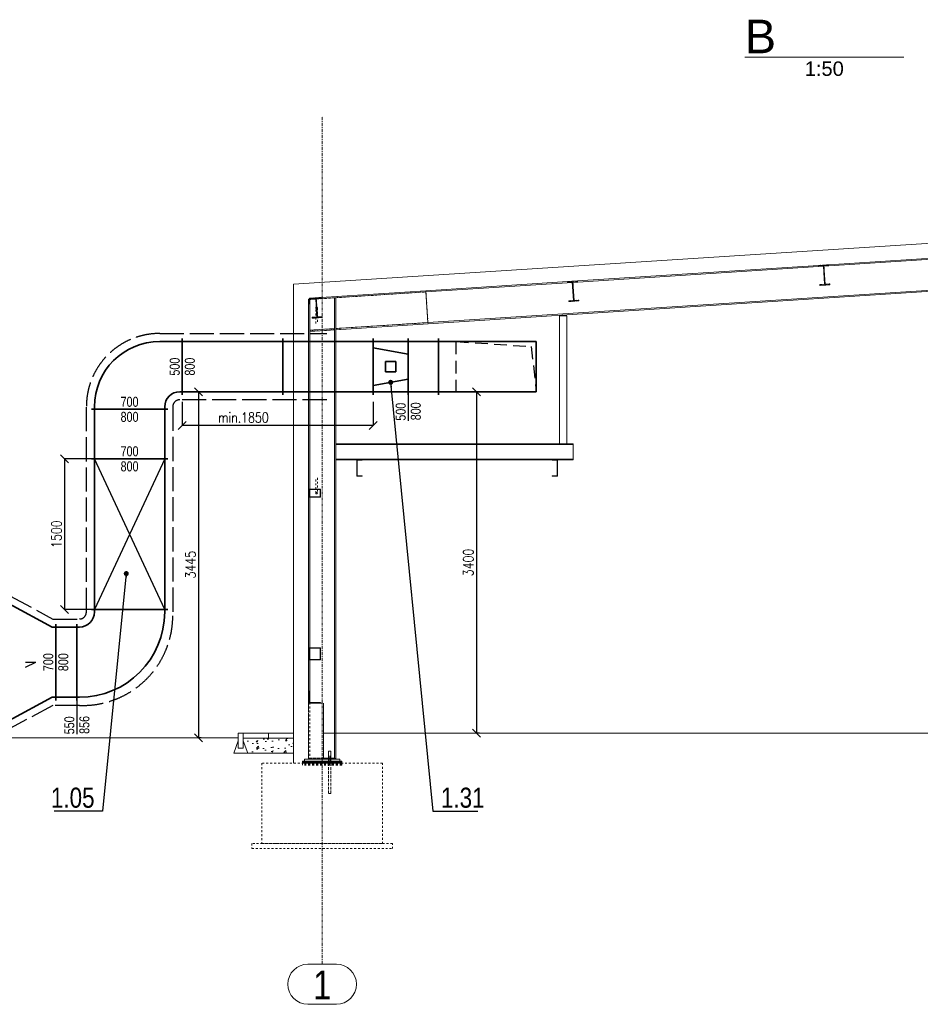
# Model space of a CAD drawing. Header units: millimetres. Extents: x 161070 to 520640, y 9197 to 248394.
# Tile 38 of 137: x 259980 to 268949, y 52924 to 62729. Entities that reach past the tile are written whole.
import ezdxf
from ezdxf.enums import TextEntityAlignment as Align

# ---------------------------------------------------------------- set-up
doc = ezdxf.new("R2010")
doc.units = ezdxf.units.MM
doc.header["$LTSCALE"] = 10
for name, pattern in [('ACAD_ISO02W100', [15, 12, -3]), ('DASHED', [19.05, 12.7, -6.35]), ('DXK_LINE_DOT2', [3.9198, 1.9599, -1.9599]), ('DXK_LINE_DOT3', [5.9187, 2.979, -0.9799, 0.9799, -0.9799])]:
    doc.linetypes.add(name, pattern=pattern)
doc.layers.get('Defpoints').update_dxf_attribs({"color": 252})
doc.layers.add('VZT Privod', color=6, linetype='Continuous', lineweight=35)
doc.layers.add('VZT-koty', color=4, linetype='Continuous', lineweight=25)
for name, color, linetype in [('VZT Privod-pozice_odkaz', 7, 'Continuous'), ('VZT Privod-pozice_text', 7, 'Continuous'), ('VZT Tepelná izolace', 3, 'ACAD_ISO02W100'), ('Vzt_koty', 4, 'Continuous')]:
    doc.layers.add(name, color=color, linetype=linetype)
doc.styles.add('Arial', font='arial.ttf')
doc.styles.add('Arial Narrow', font='ARIALN.TTF', dxfattribs={"height": 0.2})
doc.styles.add('Romans', font='romans.shx', dxfattribs={"width": 0.8})
doc.styles.get("Standard").update_dxf_attribs({"font": 'ic-simplex.shx', "width": 0.8})
doc.dimstyles.new('CADKON', dxfattribs={"dimscale": 50, "dimtxt": 2.5, "dimasz": 2.5, "dimexe": 1.8, "dimexo": 5, "dimgap": 0.6, "dimtad": 1, "dimrnd": 1, "dimtxsty": 'Standard', "dimblk1": 'ARCHTICK', "dimblk2": 'ARCHTICK', "dimsah": 1, "dimcen": 2.5, "dimadec": 1, "dimazin": 2, "dimtfac": 1, "dimtdec": 4, "dimtix": 1, "dimtmove": 1, "dimatfit": 3, "dimldrblk": 'OPEN30', "dimfxl": 5, "dimtolj": 1, "dimarcsym": 0})
doc.dimstyles.new('Standa 50', dxfattribs={"dimtxt": 100, "dimasz": 80, "dimexe": 0, "dimexo": 30, "dimgap": 30, "dimtad": 1, "dimdec": 0, "dimrnd": 1, "dimdsep": 46, "dimtxsty": 'Romans', "dimblk": 'OBLIQUE', "dimcen": 0, "dimclrd": 256, "dimclre": 256, "dimclrt": 256, "dimadec": 0, "dimazin": 0, "dimtfac": 1, "dimtdec": 0, "dimtofl": 0, "dimtmove": 0, "dimatfit": 3, "dimldrblk": 'OBLIQUE', "dimfxl": 1, "dimtvp": 1.1, "dimtolj": 1, "dimlwd": -1, "dimlwe": -1, "dimarcsym": 0})

# ---------------------------------------------------------------- blocks, each defined once
blk = doc.blocks.new('*U2229')
at = {"color": 0, "linetype": 'ByBlock', "lineweight": -2}
for p, q in [((0, 975), (0, 175)), ((500, 975), (0, 975)), ((500, 175), (500, 975)), ((0, 175), (0, 0)), ((500, 0), (500, 175)), ((0, 0), (-30, 0)), ((0, 0), (500, 0)), ((500, 0), (530, 0))]:
    blk.add_line(p, q, dxfattribs=at)
at = {"color": 2, "linetype": 'DASHED', "lineweight": 25}
blk.add_line((0, 175), (500, 175), dxfattribs=at)
blk.add_lwpolyline([(0, 175), (50, 925), (500, 975)], dxfattribs=at)
blk = doc.blocks.new('_OBLIQUE')
at = {"color": 0, "linetype": 'ByBlock'}
blk.add_line((-0.5, -0.5), (0.5, 0.5), dxfattribs=at)
blk = doc.blocks.new('*D2279')
at = {"layer": 'Defpoints', "color": 0}
for p in [(264527.8, 59023.7), (264527.8, 55623.7), (264527.8, 55623.7)]:
    blk.add_point(p, dxfattribs=at)
at = {"layer": 'Vzt_koty'}
for p, q in [((264557.8, 59023.7), (264527.8, 59023.7)), ((264527.8, 59023.7), (264527.8, 55623.7)), ((264557.8, 55623.7), (264527.8, 55623.7))]:
    blk.add_line(p, q, dxfattribs=at)
at = {"layer": 'Vzt_koty', "xscale": 80, "yscale": 80, "zscale": 80}
for p, rotation in [((264527.8, 59023.7), 90), ((264527.8, 55623.7), 270)]:
    blk.add_blockref('_OBLIQUE', p, dxfattribs=dict(at, rotation=rotation))
at = {"layer": 'Vzt_koty', "insert": (264447.8, 57323.7), "char_height": 100, "attachment_point": 5, "rotation": 90, "style": 'Romans'}
blk.add_mtext('\\A1;3400', dxfattribs=at)
blk = doc.blocks.new('*D3134')
at = {"layer": 'Defpoints', "color": 0}
for p in [(261758.3, 59023.7), (261758.3, 55578.7), (261761.7, 55578.7)]:
    blk.add_point(p, dxfattribs=at)
at = {"layer": 'VZT-koty'}
for p, q in [((261788.3, 59023.7), (261761.7, 59023.7)), ((261761.7, 59023.7), (261761.7, 55578.7)), ((261788.3, 55578.7), (261761.7, 55578.7))]:
    blk.add_line(p, q, dxfattribs=at)
at = {"layer": 'VZT-koty', "xscale": 80, "yscale": 80, "zscale": 80}
for p, rotation in [((261761.7, 59023.7), 90), ((261761.7, 55578.7), 270)]:
    blk.add_blockref('_OBLIQUE', p, dxfattribs=dict(at, rotation=rotation))
at = {"layer": 'VZT-koty', "insert": (261681.7, 57301.2), "char_height": 100, "attachment_point": 5, "rotation": 90, "style": 'Romans'}
blk.add_mtext('\\A1;3445', dxfattribs=at)
blk = doc.blocks.new('*U2219', base_point=(0, 500))
at = {"color": 0, "linetype": 'ByBlock', "lineweight": -2}
for p, q in [((0, 500), (0, 530)), ((1000, 500), (0, 500)), ((0, 500), (0, 0)), ((1000, 500), (1000, 530)), ((1000, 0), (1000, 500)), ((0, 0), (1000, 0)), ((0, 0), (0, -30)), ((1000, 0), (1000, -30))]:
    blk.add_line(p, q, dxfattribs=at)
blk = doc.blocks.new('*U915', base_point=(850, 850))
at = {"color": 0, "linetype": 'ByBlock', "lineweight": -2}
for p, q in [((-25, 850), (-25, 880)), ((0, 850), (-25, 850)), ((-25, 150), (-25, 850)), ((0, 150), (-25, 150)), ((-25, 150), (-25, 120)), ((150, 0), (150, -25)), ((850, 0), (850, -25)), ((120, -25), (880, -25)), ((150, -25), (850, -25))]:
    blk.add_line(p, q, dxfattribs=at)
for radius in [850, 150]:
    blk.add_arc((0, 0), radius, 0, 90, dxfattribs=at)
blk = doc.blocks.new('*U2205', base_point=(0, 700))
at = {"color": 0, "linetype": 'ByBlock'}
for p, q in [((0, 700), (0, 730)), ((493, 700), (0, 700)), ((0, 700), (0, 0)), ((493, 700), (493, 730)), ((493, 0), (493, 700)), ((0, 0), (0, -30)), ((0, 0), (493, 0)), ((493, 0), (493, -30))]:
    blk.add_line(p, q, dxfattribs=at)
blk = doc.blocks.new('*U2199')
at = {"color": 0, "linetype": 'ByBlock', "lineweight": -2}
for p, q in [((0, 700), (0, 730)), ((210, 700), (0, 700)), ((0, 700), (0, 0)), ((210, 700), (210, 730)), ((210, 0), (210, 700)), ((0, 0), (0, -30)), ((0, 0), (210, 0)), ((210, 0), (210, -30))]:
    blk.add_line(p, q, dxfattribs=at)
blk = doc.blocks.new('*U2254', base_point=(500, 350))
at = {"color": 0, "linetype": 'ByBlock', "lineweight": -2}
for p, q in [((0, 581), (0, 611)), ((35, 581), (0, 581)), ((0, 581), (0, 581)), ((0, 581), (0, -581)), ((35, 581), (465, 350)), ((465, 350), (500, 350)), ((500, 350), (500, 380)), ((500, 350), (500, -350)), ((500, 350), (500, 350)), ((465, -350), (35, -581)), ((465, -350), (500, -350)), ((500, -350), (500, -380)), ((500, -350), (500, -350)), ((35, -581), (0, -581)), ((0, -581), (0, -581)), ((0, -581), (0, -611))]:
    blk.add_line(p, q, dxfattribs=at)
at = {"color": 2, "linetype": 'ByBlock', "lineweight": 25}
for p in [(200, 0), (200, -50)]:
    blk.add_line(p, (300, 0), dxfattribs=at)
blk = doc.blocks.new('*U2202', base_point=(-25, 150))
at = {"color": 0, "linetype": 'ByBlock', "lineweight": -2}
for p, q in [((-25, 850), (-25, 880)), ((-25, 850), (-25, 850)), ((-25, 150), (-25, 850)), ((0, 850), (-25, 850)), ((650, -25), (650, 200)), ((0, 150), (-25, 150)), ((-25, 150), (-25, 120)), ((-25, 150), (-25, 150)), ((150, 0), (150, -25)), ((150, -25), (120, -25)), ((150, -25), (150, -25)), ((150, -25), (650, -25)), ((650, -25), (680, -25)), ((650, -25), (650, -25))]:
    blk.add_line(p, q, dxfattribs=at)
for centre, radius in [((0, 200), 650), ((0, 0), 150)]:
    blk.add_arc(centre, radius, 0, 90, dxfattribs=at)
blk = doc.blocks.new('*D3258')
at = {"layer": 'Defpoints', "color": 0}
for p in [(261599.3, 59023.7), (263499.3, 59023.7), (261599.3, 58687.2)]:
    blk.add_point(p, dxfattribs=at)
at = {"layer": 'VZT-koty'}
for p, q in [((261599.3, 58923.7), (261599.3, 58687.2)), ((263499.3, 58923.7), (263499.3, 58687.2)), ((263499.3, 58687.2), (261599.3, 58687.2))]:
    blk.add_line(p, q, dxfattribs=at)
at = {"layer": 'VZT-koty', "xscale": 80, "yscale": 80, "zscale": 80, "rotation": 180}
blk.add_blockref('_OBLIQUE', (261599.3, 58687.2), dxfattribs=at)
at = {"layer": 'VZT-koty', "xscale": 80, "yscale": 80, "zscale": 80}
blk.add_blockref('_OBLIQUE', (263499.3, 58687.2), dxfattribs=at)
at = {"layer": 'VZT-koty', "insert": (262208.1, 58767.2), "char_height": 100, "attachment_point": 5, "style": 'Romans'}
blk.add_mtext('\\A1;\\A1;min.1850', dxfattribs=at)
blk = doc.blocks.new('*U3259', base_point=(0, 500))
at = {"color": 0, "linetype": 'ByBlock', "lineweight": -2}
for p, q in [((0, 500), (0, 530)), ((900, 500), (0, 500)), ((0, 500), (0, 0)), ((900, 500), (900, 530)), ((900, 0), (900, 500)), ((0, 0), (900, 0)), ((0, 0), (0, -30)), ((900, 0), (900, -30))]:
    blk.add_line(p, q, dxfattribs=at)
blk = doc.blocks.new('*U3260', base_point=(300, 500))
at = {"color": 0, "linetype": 'ByBlock', "lineweight": -2}
for p, q in [((0, 500), (0, 530)), ((300, 500), (0, 500)), ((0, 500), (0, 0)), ((300, 500), (300, 530)), ((300, 0), (300, 500)), ((0, 0), (300, 0)), ((0, 0), (0, -30)), ((300, 0), (300, -30))]:
    blk.add_line(p, q, dxfattribs=at)
blk = doc.blocks.new('*U2201', base_point=(1500, 350))
at = {"color": 0, "linetype": 'ByBlock', "lineweight": -2}
for points in [[(0, 700), (0, 730)], [(0, 700), (1500, 700)], [(0, 700), (0, 0)], [(1500, 700), (1500, 730)], [(1500, 700), (1500, 0)], [(0, 0), (0, -30)], [(0, 0), (1500, 0)], [(1500, 0), (1500, -30)]]:
    blk.add_lwpolyline(points, dxfattribs=at)
at = {"color": 2, "linetype": 'ByBlock', "lineweight": 25}
for points in [[(0, 700), (1500, 0)], [(1500, 700), (0, 0)]]:
    blk.add_lwpolyline(points, dxfattribs=at)
blk = doc.blocks.new('_ArchTick')
at = {"color": 0, "const_width": 0.15}
blk.add_lwpolyline([(-0.5, -0.5), (0.5, 0.5)], dxfattribs=at)
blk = doc.blocks.new('*D3563')
at = {"layer": 'Defpoints', "color": 0}
for p in [(260724.3, 58355.7), (260426.4, 56855.7), (260724.3, 56855.7)]:
    blk.add_point(p, dxfattribs=at)
at = {"layer": 'VZT-koty'}
for p, q in [((260694.3, 58355.7), (260426.4, 58355.7)), ((260426.4, 58355.7), (260426.4, 56855.7)), ((260694.3, 56855.7), (260426.4, 56855.7))]:
    blk.add_line(p, q, dxfattribs=at)
at = {"layer": 'VZT-koty', "xscale": 80, "yscale": 80, "zscale": 80}
for p, rotation in [((260426.4, 58355.7), 90), ((260426.4, 56855.7), 270)]:
    blk.add_blockref('_OBLIQUE', p, dxfattribs=dict(at, rotation=rotation))
at = {"layer": 'VZT-koty', "insert": (260346.4, 57605.7), "char_height": 100, "attachment_point": 5, "rotation": 90, "style": 'Romans'}
blk.add_mtext('\\A1;1500', dxfattribs=at)
blk = doc.blocks.new('*U3109', base_point=(0, 175))
at = {"color": 0, "linetype": 'ByBlock', "lineweight": -2}
for p, q in [((-250, 350), (-250, 0)), ((250, 350), (-250, 350)), ((-125, 350), (-187.5, 0)), ((125, 350), (187.5, 0)), ((250, 0), (250, 350)), ((50, 225), (-50, 225)), ((-50, 225), (-50, 125)), ((50, 125), (50, 225)), ((-50, 125), (50, 125)), ((-250, 0), (250, 0))]:
    blk.add_line(p, q, dxfattribs=at)

msp = doc.modelspace()

# ---------------------------------------------------------------- hatches: boundary and pattern name
at = {"lineweight": 15, "transparency": 33554687}
h = msp.add_hatch(dxfattribs=at)
h.set_pattern_fill('AR-CONC', color=252)
h.set_pattern_definition([(50, (339444.59, 67624.9), (182.18467, -15.93909), [19.05, -209.55]), (355, (339444.6, 67624.9), (-35.2434, 191.05685), [15.24, -167.6406]), (100.45144, (339459.77, 67623.57), (146.94125, 175.11775), [16.19, -178.09024]), (46.1842, (339444.6, 67675.7), (271.07904, -42.0423), [28.575, -314.325]), (96.63556, (339467.18, 67672.2), (237.4041, 247.4261), [24.285, -267.1356]), (351.18415, (339444.6, 67675.7), (237.4041, 247.4261), [22.86, -251.4597]), (21, (339469.99, 67663), (151.6144, -102.2652), [19.05, -209.55]), (326, (339470, 67663), (61.80203, 184.18797), [15.24, -167.64]), (71.45144, (339482.63, 67654.47), (213.4164, 81.92277), [16.19, -178.08994]), (37.5, (339444.59, 67624.894), (3.088603, 84.55504), [0, -165.608, 0, -170.18, 0, -168.275]), (7.5, (339444.59, 67624.89), (66.81966, 100.18057), [0, -97.028, 0, -161.798, 0, -64.135]), (327.5, (339387.95, 67624.894), (135.590595, -5.728744), [0, -63.5, 0, -198.12, 0, -262.89]), (317.5, (339362.55, 67624.89), (148.12918, 25.4265), [0, -82.55, 0, -131.572, 0, -186.69])])
h.paths.add_polyline_path([(262707.2, 55423.7), (262707.2, 55573.7), (262207.2, 55573.7), (262207.2, 55548.7), (262252.2, 55423.7)])

# ---------------------------------------------------------------- linework, layer by layer
at = {"color": 252, "linetype": 'Continuous', "lineweight": 15}
for p, q in [((267200.9, 62357), (268783.5, 62357)), ((270483.7, 60434.8), (267989.3, 60273.9)), ((270435.8, 60443.3), (268035.6, 60288.4)), ((271979.6, 60223.7), (264045.8, 59711.9)), ((264046.6, 59700.5), (271980.3, 60212.2)), ((267983.7, 60273.6), (265489.3, 60112.7)), ((267935.8, 60282), (265535.6, 60127.2)), ((267935.8, 60282), (268035.6, 60288.5)), ((267936.4, 60273.5), (267935.8, 60282)), ((267983.5, 60276.6), (267936.4, 60273.5)), ((267995.3, 60093.9), (267983.5, 60276.6)), ((268036.2, 60280), (267989.1, 60276.9)), ((267989.1, 60276.9), (268000.9, 60094.3)), ((268035.6, 60288.5), (268036.2, 60280)), ((265435.8, 60120.8), (264025.3, 60029.8)), ((265483.7, 60112.3), (264026.1, 60018.3)), ((265435.8, 60120.7), (265535.6, 60127.2)), ((265436.4, 60112.3), (265435.8, 60120.7)), ((265483.5, 60115.3), (265436.4, 60112.3)), ((265495.3, 59932.7), (265483.5, 60115.3)), ((265536.2, 60118.7), (265489.1, 60115.7)), ((265489.1, 60115.7), (265500.9, 59933.1)), ((265535.6, 60127.2), (265536.2, 60118.7)), ((264026.1, 60017.8), (262934.3, 59947.4)), ((264025.3, 60029.8), (262980.6, 59962.4)), ((264025.3, 60029.8), (264026.1, 60018.3)), ((264026.1, 60017.8), (264025.3, 60029.8)), ((264026.1, 60017.8), (264045.8, 59712.4)), ((267948.2, 60090.9), (267995.3, 60093.9)), ((267948.8, 60082.4), (267948.2, 60090.9)), ((268048.6, 60088.9), (267948.8, 60082.4)), ((268048, 60097.4), (268000.9, 60094.3)), ((268048.6, 60088.9), (268048, 60097.4)), ((262857.2, 59945.9), (262906.8, 59949.1)), ((262857.2, 59895.9), (262857.2, 59945.9)), ((262907, 59946.1), (262860.2, 59943.1)), ((262870.2, 59943.2), (262860.2, 59942.6)), ((262860.2, 59895.9), (262860.2, 59943.1)), ((262880.8, 59956), (262865.2, 59954.9)), ((262865.2, 59954.9), (262865.7, 59946.5)), ((262866, 59943), (262865.9, 59943.5)), ((262928.7, 59947), (262866, 59943)), ((262870.2, 59943.2), (262870.2, 58053.7)), ((262880.8, 59955.9), (262980.6, 59962.4)), ((262881.4, 59947.5), (262880.8, 59955.9)), ((262928.5, 59950.5), (262881.4, 59947.5)), ((262906.8, 59949.1), (262907, 59946.1)), ((262940.3, 59767.9), (262928.5, 59950.5)), ((262981.2, 59953.9), (262934.1, 59950.9)), ((262934.1, 59950.9), (262945.9, 59768.3)), ((262980.6, 59962.4), (262981.2, 59953.9)), ((263114.2, 59959), (263127.2, 59959.8)), ((263114.2, 55363.7), (263114.2, 59959)), ((263127.2, 59959.8), (263127.2, 55363.7)), ((263147.9, 59961.2), (263147.2, 59973.1)), ((265448.2, 59929.6), (265495.3, 59932.7)), ((265448.8, 59921.2), (265448.2, 59929.6)), ((265548.6, 59927.6), (265448.8, 59921.2)), ((265548, 59936.1), (265500.9, 59933.1)), ((265548.6, 59927.6), (265548, 59936.1)), ((262857.2, 59895.9), (262857.2, 58053.7)), ((262860.2, 59895.9), (262857.2, 59895.9)), ((262893.2, 59764.8), (262940.3, 59767.9)), ((262893.8, 59756.4), (262893.2, 59764.8)), ((262993.6, 59762.8), (262893.8, 59756.4)), ((262993, 59771.3), (262945.9, 59768.3)), ((262993.6, 59762.8), (262993, 59771.3)), ((265427.2, 59778.8), (265357.2, 59778.8)), ((265357.2, 58505.7), (265357.2, 59778.8)), ((265427.2, 58505.7), (265427.2, 59778.8)), ((262871.5, 59636.6), (263112.1, 59652.2)), ((262872.3, 59624.7), (262871.5, 59636.6)), ((262872.3, 59624.7), (263112.9, 59640.2)), ((263112.9, 59640.2), (263112.1, 59652.2)), ((264045.8, 59712.4), (263127.2, 59653.2)), ((263128, 59641.2), (263127.2, 59653.2)), ((264046.6, 59700.5), (263128, 59641.2)), ((263168.4, 59643.8), (263167.6, 59655.8)), ((264046.6, 59700.5), (264045.8, 59712.4)), ((264045.8, 59711.9), (264046.6, 59700.5)), ((263127.2, 58505.7), (265492.2, 58505.7)), ((263127.2, 58498.3), (265492.2, 58498.3)), ((265492.2, 58505.7), (265492.2, 58345.7)), ((263127.2, 58353.1), (265492.2, 58353.1)), ((263202.2, 58345.7), (263127.2, 58345.7)), ((263257.2, 58345.7), (263202.2, 58345.7)), ((264287.2, 58345.7), (263257.2, 58345.7)), ((263337.2, 58345.7), (263337.2, 58183.7)), ((263341.2, 58187.7), (263341.2, 58341.7)), ((263341.2, 58341.7), (263392.2, 58341.7)), ((263392.2, 58341.7), (263392.2, 58345.7)), ((264342.2, 58345.7), (264287.2, 58345.7)), ((265437.2, 58345.7), (264342.2, 58345.7)), ((265282.2, 58345.7), (265282.2, 58341.7)), ((265282.2, 58341.7), (265333.2, 58341.7)), ((265333.2, 58341.7), (265333.2, 58187.7)), ((265337.2, 58183.7), (265337.2, 58345.7)), ((265492.2, 58345.7), (265437.2, 58345.7)), ((263337.2, 58183.7), (263392.2, 58183.7)), ((263392.2, 58187.7), (263341.2, 58187.7)), ((263392.2, 58183.7), (263392.2, 58187.7)), ((265333.2, 58187.7), (265282.2, 58187.7)), ((265282.2, 58187.7), (265282.2, 58183.7)), ((265282.2, 58183.7), (265337.2, 58183.7)), ((262857.2, 58053.7), (262977.2, 58053.7)), ((262857.2, 57973.7), (262857.2, 58053.7)), ((262972.2, 58048.7), (262862.2, 58048.7)), ((262862.2, 58048.7), (262862.2, 57978.7)), ((262870.2, 58048.7), (262870.2, 57978.7)), ((262972.2, 57978.7), (262972.2, 58048.7)), ((262977.2, 58053.7), (262977.2, 57973.7)), ((262977.2, 57973.7), (262857.2, 57973.7)), ((262857.2, 57973.7), (262857.2, 56473.7)), ((262862.2, 57978.7), (262972.2, 57978.7)), ((262870.2, 57973.7), (262870.2, 56473.7)), ((262857.2, 56473.7), (262977.2, 56473.7)), ((262857.2, 56353.7), (262857.2, 56473.7)), ((262972.2, 56468.7), (262862.2, 56468.7)), ((262862.2, 56468.7), (262862.2, 56358.7)), ((262870.2, 56468.7), (262870.2, 56358.7)), ((262972.2, 56358.7), (262972.2, 56468.7)), ((262977.2, 56473.7), (262977.2, 56353.7)), ((262977.2, 56353.7), (262857.2, 56353.7)), ((262857.2, 56353.7), (262857.2, 56043.7)), ((262862.2, 56358.7), (262972.2, 56358.7)), ((262870.2, 56353.7), (262870.2, 55927.7)), ((262857.2, 56043.7), (262861.2, 56043.7)), ((262857.2, 55923.7), (262857.2, 56043.7)), ((262861.2, 56043.7), (262861.2, 55927.7)), ((262977.2, 55923.7), (262857.2, 55923.7)), ((262861.2, 55927.7), (262977.2, 55927.7)), ((262977.2, 55927.7), (262977.2, 55923.7)), ((263079.2, 55443.7), (263055.2, 55443.7)), ((263055.2, 55375.7), (263055.2, 55443.7)), ((263079.2, 55375.7), (263079.2, 55443.7)), ((262797.2, 55343.7), (262817.2, 55343.7)), ((262797.2, 55333.7), (262797.2, 55343.7)), ((262797.2, 55333.7), (263055.2, 55333.7)), ((262797.2, 55333.7), (263055.2, 55333.7)), ((262797.2, 55325.7), (262797.2, 55333.7)), ((262797.2, 55325.7), (263055.2, 55325.7)), ((262797.2, 55323.7), (262797.2, 55325.7)), ((262797.2, 55325.7), (263055.2, 55325.7)), ((262817.2, 55363.7), (262817.2, 55343.7)), ((262817.2, 55363.7), (263167.2, 55363.7)), ((262817.2, 55343.7), (263167.2, 55343.7)), ((262857.2, 55373.7), (262857.2, 55363.7)), ((262870.2, 55373.7), (262870.2, 55363.7)), ((263007.2, 55375.7), (263107.2, 55375.7)), ((263007.2, 55363.7), (263007.2, 55373.7)), ((263055.2, 55323.7), (263055.2, 55343.7)), ((263057.2, 55363.7), (263057.2, 55375.7)), ((263079.2, 55323.7), (263079.2, 55343.7)), ((263187.2, 55333.7), (263079.2, 55333.7)), ((263187.2, 55333.7), (263079.2, 55333.7)), ((263187.2, 55325.7), (263079.2, 55325.7)), ((263187.2, 55325.7), (263079.2, 55325.7)), ((263107.2, 55375.7), (263107.2, 55363.7)), ((263167.2, 55363.7), (263167.2, 55343.7)), ((263187.2, 55343.7), (263167.2, 55343.7)), ((263187.2, 55333.7), (263187.2, 55343.7)), ((263187.2, 55325.7), (263187.2, 55333.7)), ((263187.2, 55323.7), (263187.2, 55325.7)), ((262851, 53323.7), (263133.4, 53323.7)), ((262851, 52923.7), (263133.4, 52923.7))]:
    msp.add_line(p, q, dxfattribs=at)
at = {"color": 252, "linetype": 'DXK_LINE_DOT3', "lineweight": 15}
msp.add_line((262992.2, 53323.7), (262992.2, 61768.7), dxfattribs=at)
at = {"color": 252, "lineweight": 15}
for p, q in [((273035.6, 60761), (262707.2, 60094.8)), ((262707.2, 60094.8), (262707.2, 55323.7)), ((262157.2, 55623.7), (262707.2, 55623.7)), ((262157.2, 55578.7), (262157.2, 55623.7)), ((262207.2, 55623.7), (262207.2, 55473.7)), ((262457.2, 55623.7), (262457.2, 55573.7)), ((263007, 55623.7), (274359.1, 55623.7)), ((262157.2, 55578.7), (251581.1, 55578.7)), ((262157.2, 55548.7), (262112.2, 55423.7)), ((262157.2, 55578.7), (262157.2, 55473.7)), ((262707.2, 55573.7), (262207.2, 55573.7)), ((262207.2, 55548.7), (262252.2, 55423.7)), ((262112.2, 55423.7), (262252.2, 55423.7)), ((262157.2, 55473.7), (262207.2, 55473.7)), ((262252.2, 55423.7), (262707.2, 55423.7))]:
    msp.add_line(p, q, dxfattribs=at)
at = {"color": 252, "linetype": 'DXK_LINE_DOT2', "lineweight": 15}
for p, q in [((267935.8, 60282), (268035.6, 60288.5)), ((268035.6, 60288.4), (267935.8, 60282)), ((267936.4, 60273.5), (267935.8, 60282)), ((267983.5, 60276.6), (267936.4, 60273.5)), ((267995.3, 60093.9), (267983.5, 60276.6)), ((267989.3, 60273.9), (267983.7, 60273.6)), ((268036.2, 60280), (267989.1, 60276.9)), ((267989.1, 60276.9), (268000.9, 60094.3)), ((268035.6, 60288.5), (268036.2, 60280)), ((265435.8, 60120.7), (265535.6, 60127.2)), ((265535.6, 60127.2), (265435.8, 60120.8)), ((265436.4, 60112.3), (265435.8, 60120.7)), ((265483.5, 60115.3), (265436.4, 60112.3)), ((265495.3, 59932.7), (265483.5, 60115.3)), ((265489.3, 60112.7), (265483.7, 60112.3)), ((265536.2, 60118.7), (265489.1, 60115.7)), ((265489.1, 60115.7), (265500.9, 59933.1)), ((265535.6, 60127.2), (265536.2, 60118.7)), ((263127.2, 59959.8), (264026.1, 60017.8)), ((264045.8, 59711.9), (264026.1, 60018.3)), ((267948.2, 60090.9), (267995.3, 60093.9)), ((267948.8, 60082.4), (267948.2, 60090.9)), ((268048.6, 60088.9), (267948.8, 60082.4)), ((268000.9, 60094.3), (268048, 60097.4)), ((268048, 60097.4), (268048.6, 60088.9)), ((262857.2, 59945.9), (262906.8, 59949.1)), ((262857.2, 59895.9), (262857.2, 59945.9)), ((262860.2, 59942.6), (262857.2, 59942.4)), ((262857.2, 59942.4), (262857.2, 59895.9)), ((262860.2, 59943.1), (262907, 59946.1)), ((262860.2, 59895.9), (262860.2, 59943.1)), ((262865.7, 59946.5), (262865.9, 59943.5)), ((263114.2, 59959), (262870.2, 59943.2)), ((262880.8, 59955.9), (262980.6, 59962.4)), ((262980.6, 59962.4), (262880.8, 59956)), ((262881.4, 59947.5), (262880.8, 59955.9)), ((262928.5, 59950.5), (262881.4, 59947.5)), ((262907, 59946.1), (262906.8, 59949.1)), ((262940.3, 59767.9), (262928.5, 59950.5)), ((262934.3, 59947.4), (262928.7, 59947)), ((262981.2, 59953.9), (262934.1, 59950.9)), ((262934.1, 59950.9), (262945.9, 59768.3)), ((262980.6, 59962.4), (262981.2, 59953.9)), ((263127.2, 59653.2), (263127.2, 59959.8)), ((265448.2, 59929.6), (265495.3, 59932.7)), ((265448.8, 59921.2), (265448.2, 59929.6)), ((265548.6, 59927.6), (265448.8, 59921.2)), ((265500.9, 59933.1), (265548, 59936.1)), ((265548, 59936.1), (265548.6, 59927.6)), ((262860.2, 59895.9), (262857.2, 59895.9)), ((262929.2, 59858.1), (262930.3, 59861.9)), ((262930.3, 59854.3), (262929.2, 59858.1)), ((262929.2, 59704.4), (262929.2, 59858.1)), ((262930.3, 59861.9), (262933.2, 59864.7)), ((262933.2, 59851.5), (262930.3, 59854.3)), ((262933.2, 59864.7), (262937.2, 59865.8)), ((262937.2, 59850.5), (262933.2, 59851.5)), ((262937.2, 59865.8), (262941.2, 59864.7)), ((262941.2, 59851.5), (262937.2, 59850.5)), ((262941.2, 59864.7), (262944.1, 59861.9)), ((262944.1, 59854.3), (262941.2, 59851.5)), ((262944.1, 59861.9), (262945.2, 59858.1)), ((262945.2, 59858.1), (262944.1, 59854.3)), ((262945.2, 59858.1), (262945.2, 59704.4)), ((262893.2, 59764.8), (262940.3, 59767.9)), ((262893.8, 59756.4), (262893.2, 59764.8)), ((262993.6, 59762.8), (262893.8, 59756.4)), ((262945.9, 59768.3), (262993, 59771.3)), ((262993, 59771.3), (262993.6, 59762.8)), ((262871.5, 59636.6), (263112.1, 59652.2)), ((262872.3, 59624.7), (262871.5, 59636.6)), ((262872.3, 59624.7), (262897.9, 59626.3)), ((262897.9, 59626.3), (262897.1, 59638.3)), ((262897.9, 59626.3), (263112.9, 59640.2)), ((263087.3, 59638.6), (263086.5, 59650.5)), ((263112.9, 59640.2), (263112.1, 59652.2)), ((264045.8, 59712.4), (263127.2, 59653.2)), ((263127.2, 58505.7), (263127.2, 58345.7)), ((265427.2, 58505.7), (265357.2, 58505.7)), ((263257.2, 58345.7), (263202.2, 58345.7)), ((264342.2, 58345.7), (264287.2, 58345.7)), ((265492.2, 58345.7), (265437.2, 58345.7)), ((262929.2, 58013.7), (262929.2, 58167.4)), ((262945.2, 58167.4), (262945.2, 58013.7)), ((262857.2, 57973.7), (262857.2, 58053.7)), ((262857.2, 58053.7), (262977.2, 58053.7)), ((262857.2, 58053.7), (262857.2, 57973.7)), ((262862.2, 58048.7), (262862.2, 57978.7)), ((262972.2, 58048.7), (262862.2, 58048.7)), ((262870.2, 58053.7), (262870.2, 58048.7)), ((262972.2, 57978.7), (262972.2, 58048.7)), ((262977.2, 58053.7), (262977.2, 57973.7)), ((262977.2, 57973.7), (262857.2, 57973.7)), ((262862.2, 57978.7), (262972.2, 57978.7)), ((262870.2, 57978.7), (262870.2, 57973.7)), ((262929.2, 58013.7), (262930.3, 58017.6)), ((262930.3, 58009.9), (262929.2, 58013.7)), ((262930.3, 58017.6), (262933.2, 58020.4)), ((262933.2, 58007.1), (262930.3, 58009.9)), ((262933.2, 58020.4), (262937.2, 58021.4)), ((262937.2, 58006.1), (262933.2, 58007.1)), ((262937.2, 58021.4), (262941.2, 58020.4)), ((262941.2, 58007.1), (262937.2, 58006.1)), ((262941.2, 58020.4), (262944.1, 58017.6)), ((262944.1, 58009.9), (262941.2, 58007.1)), ((262944.1, 58017.6), (262945.2, 58013.7)), ((262945.2, 58013.7), (262944.1, 58009.9)), ((262857.2, 56353.7), (262857.2, 56473.7)), ((262857.2, 56473.7), (262977.2, 56473.7)), ((262857.2, 56473.7), (262857.2, 56353.7)), ((262862.2, 56468.7), (262862.2, 56358.7)), ((262972.2, 56468.7), (262862.2, 56468.7)), ((262870.2, 56473.7), (262870.2, 56468.7)), ((262972.2, 56358.7), (262972.2, 56468.7)), ((262977.2, 56473.7), (262977.2, 56353.7)), ((262977.2, 56353.7), (262857.2, 56353.7)), ((262862.2, 56358.7), (262972.2, 56358.7)), ((262870.2, 56358.7), (262870.2, 56353.7)), ((262857.2, 56043.7), (262857.2, 55373.7)), ((262857.2, 56043.7), (262857.2, 55923.7)), ((262857.2, 56043.7), (262861.2, 56043.7)), ((262861.2, 56043.7), (262861.2, 55927.7)), ((262857.2, 55373.7), (262857.2, 55923.7)), ((262857.2, 55923.7), (263007.2, 55923.7)), ((262857.2, 55373.7), (262857.2, 55923.7)), ((262857.2, 55923.7), (263007.2, 55923.7)), ((262857.2, 55923.7), (262977.2, 55923.7)), ((262861.2, 55927.7), (262977.2, 55927.7)), ((262870.2, 55927.7), (262870.2, 55373.7)), ((262977.2, 55923.7), (262977.2, 55927.7)), ((263007.2, 55373.7), (263007.2, 55923.7)), ((263007.2, 55923.7), (263007.2, 55373.7)), ((263079.2, 55443.7), (263055.2, 55443.7)), ((263055.2, 55443.7), (263055.2, 55023.7)), ((263067.2, 55339.7), (263067.2, 55399.7)), ((263067.2, 55339.7), (263067.2, 55399.7)), ((263079.2, 55443.7), (263079.2, 55023.7)), ((262392.2, 55323.7), (262392.2, 54523.7)), ((263592.2, 55323.7), (262392.2, 55323.7)), ((262797.2, 55320.7), (262797.2, 55323.7)), ((263187.2, 55320.7), (262797.2, 55320.7)), ((263187.2, 55320.7), (262797.2, 55320.7)), ((262797.2, 55315.7), (262797.2, 55320.7)), ((263187.2, 55315.7), (262797.2, 55315.7)), ((262797.2, 55312.7), (262797.2, 55315.7)), ((263187.2, 55315.7), (262797.2, 55315.7)), ((263187.2, 55312.7), (262797.2, 55312.7)), ((263187.2, 55312.7), (262797.2, 55312.7)), ((262797.2, 55309.7), (262797.2, 55312.7)), ((263187.2, 55309.7), (262797.2, 55309.7)), ((263187.2, 55309.7), (262797.2, 55309.7)), ((262797.2, 55307.7), (262797.2, 55309.7)), ((263187.2, 55307.7), (262797.2, 55307.7)), ((263187.2, 55307.7), (262797.2, 55307.7)), ((262797.2, 55305.7), (262797.2, 55307.7)), ((263187.2, 55305.7), (262797.2, 55305.7)), ((263187.2, 55305.7), (262797.2, 55305.7)), ((262797.2, 55304.7), (262797.2, 55305.7)), ((263187.2, 55304.7), (262797.2, 55304.7)), ((263187.2, 55304.7), (262797.2, 55304.7)), ((262797.2, 55303.7), (262797.2, 55304.7)), ((263187.2, 55303.7), (262797.2, 55303.7)), ((263167.2, 55343.7), (262817.2, 55343.7)), ((262857.2, 55373.7), (263007.2, 55373.7)), ((263007.2, 55373.7), (262857.2, 55373.7)), ((263127.2, 55363.7), (262857.2, 55363.7)), ((263007.2, 55373.7), (263007.2, 55375.7)), ((263107.2, 55363.7), (263007.2, 55363.7)), ((263113.4, 55375.7), (263017.2, 55375.7)), ((263017.2, 55363.7), (263017.2, 55375.7)), ((263117.2, 55363.7), (263017.2, 55363.7)), ((263055.2, 55343.7), (263055.2, 55375.7)), ((263079.2, 55333.7), (263055.2, 55333.7)), ((263079.2, 55333.7), (263055.2, 55333.7)), ((263079.2, 55325.7), (263055.2, 55325.7)), ((263079.2, 55325.7), (263055.2, 55325.7)), ((263055.2, 55023.7), (263055.2, 55323.7)), ((263067.2, 55363.7), (263067.2, 55375.7)), ((263067.2, 55343.7), (263067.2, 55363.7)), ((263067.2, 55343.7), (263067.2, 55363.7)), ((263079.2, 55343.7), (263079.2, 55375.7)), ((263079.2, 55023.7), (263079.2, 55323.7)), ((263113.4, 55375.7), (263114.2, 55375.7)), ((263114.2, 55375.7), (263117.2, 55375.7)), ((263117.2, 55363.7), (263117.2, 55375.7)), ((263187.2, 55320.7), (263187.2, 55323.7)), ((263187.2, 55315.7), (263187.2, 55320.7)), ((263187.2, 55312.7), (263187.2, 55315.7)), ((263187.2, 55309.7), (263187.2, 55312.7)), ((263187.2, 55307.7), (263187.2, 55309.7)), ((263187.2, 55305.7), (263187.2, 55307.7)), ((263187.2, 55304.7), (263187.2, 55305.7)), ((263187.2, 55303.7), (263187.2, 55304.7)), ((263592.2, 54523.7), (263592.2, 55323.7)), ((263079.2, 55023.7), (263055.2, 55023.7)), ((263079.2, 55023.7), (263055.2, 55023.7)), ((262292.2, 54523.7), (262292.2, 54473.7)), ((263692.2, 54523.7), (262292.2, 54523.7)), ((262392.2, 54523.7), (263592.2, 54523.7)), ((263692.2, 54473.7), (263692.2, 54523.7)), ((262292.2, 54473.7), (263692.2, 54473.7))]:
    msp.add_line(p, q, dxfattribs=at)
at = {"color": 252, "linetype": 'Continuous', "lineweight": 15}
for centre, start, end in [((262851, 53123.7), 90, 270), ((263133.4, 53123.7), 270, 90)]:
    msp.add_arc(centre, 200, start, end, dxfattribs=at)
at = {"layer": 'VZT Tepelná izolace', "ltscale": 2}
for points in [[(259839.3, 56991.7), (259881.9, 56991.7), (260311.9, 56760.7), (260574.3, 56760.7, 0.419208), (260644.3, 56830.7), (260644.3, 58873.7, -0.416132), (261374.3, 59603.7), (263037.2, 59603.7)], [(263037.2, 58943.7), (261574.3, 58943.7, 0.416912), (261504.3, 58873.7), (261504.3, 56830.7, -0.437235), (260574.3, 55900.7), (260311.9, 55900.7), (259881.9, 55669.7), (259839.3, 55669.7)]]:
    msp.add_lwpolyline(points, format="xyb", dxfattribs=at)
at = {"layer": 'VZT-koty'}
for p, q in [((263849.3, 58993.7), (263849.3, 58735.7)), ((260549.3, 55950.7), (260549.3, 55612.7))]:
    msp.add_line(p, q, dxfattribs=at)

# ---------------------------------------------------------------- block references
at = {"layer": 'VZT Privod'}
for name, p, rotation in [('*U2202', (261424.3, 58848.7), 89.99999999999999), ('*U2219', (261599.3, 59523.7), 360), ('*U3259', (262599.3, 59523.7), 360), ('*U3109', (263674.3, 59273.7), 270), ('*U3260', (264149.3, 59523.7), 360), ('*U2229', (264149.3, 59523.7), 270), ('*U2205', (261424.3, 58848.7), 270), ('*U2201', (261074.3, 56855.7), 270), ('*U2254', (260339.3, 56680.7), 360)]:
    msp.add_blockref(name, p, dxfattribs=dict(at, rotation=rotation))
at = {"layer": 'VZT Privod', "xscale": -1, "rotation": 180}
for name, p in [('*U915', (261424.3, 55980.7)), ('*U2199', (260339.3, 56680.7))]:
    msp.add_blockref(name, p, dxfattribs=at)

# ---------------------------------------------------------------- texts
at = {"color": 252, "linetype": 'Continuous', "lineweight": 15}
for s, height, style, p in [('B', 334.3, 'Arial', (267200.9, 62394.5)), ('1:50', 143.26, 'Arial', (267797.5, 62169.5)), ('1', 286.3, 'Arial Narrow', (262901, 52973.7))]:
    msp.add_text(s, height=height, dxfattribs=dict(at, style=style)).set_placement(p)
at = {"layer": 'VZT Privod-pozice_text', "color": 210, "insert": (260725.7, 54878.6), "char_height": 200, "width": 398.6, "attachment_point": 9, "style": 'Arial'}
msp.add_mtext('{\\W0.8;1.05}', dxfattribs=at)
at = {"layer": 'VZT Privod-pozice_text', "color": 210, "insert": (264174.8, 54878.6), "char_height": 200, "attachment_point": 7, "style": 'Arial'}
msp.add_mtext('\\W0.8\\H200.0\\C210;1.31', dxfattribs=at)
at = {"layer": 'VZT-koty', "width": 0.8}
for s, p in [('500', (261574.3, 59273.7)), ('700', (260314.3, 56330.7))]:
    msp.add_text(s, height=100, rotation=90, dxfattribs=at).set_placement(p, align=Align.CENTER)
for p in [(261624.3, 59273.7), (260364.3, 56330.7)]:
    msp.add_text('800', height=100, rotation=90, dxfattribs=at).set_placement(p, align=Align.TOP_CENTER)
for p in [(261074.3, 58873.7), (261074.3, 58380.7)]:
    msp.add_text('700', height=100, dxfattribs=at).set_placement(p, align=Align.CENTER)
for s, p in [('500', (263824.3, 58735.7)), ('550', (260524.3, 55612.7))]:
    msp.add_text(s, height=100, rotation=90, dxfattribs=at).set_placement(p)
for s, p in [('800', (263874.3, 58739.6)), ('856', (260574.3, 55616.6))]:
    msp.add_text(s, height=100, rotation=90, dxfattribs=at).set_placement(p, align=Align.TOP_LEFT)
for p in [(261074.3, 58823.7), (261074.3, 58330.7)]:
    msp.add_text('800', height=100, dxfattribs=at).set_placement(p, align=Align.TOP_CENTER)

# ---------------------------------------------------------------- dimensions: what is measured, and where the dimension line sits
at = {"layer": 'VZT-koty'}
for base, p1, p2, angle, picture, middle in [((261761.7, 55578.7), (261758.3, 59023.7), (261758.3, 55578.7), 270, '*D3134', (261681.7, 57301.2)), ((260426.4, 56855.7), (260724.3, 58355.7), (260724.3, 56855.7), 90, '*D3563', (260346.4, 57605.7))]:
    dim = msp.add_linear_dim(base=base, p1=p1, p2=p2, angle=angle, dimstyle='Standa 50', dxfattribs=at)
    dim.commit()
    dim.dimension.update_dxf_attribs({"geometry": picture, "text_midpoint": middle})
dim = msp.add_linear_dim(base=(261599.3, 58687.2), p1=(263499.3, 59023.7), p2=(261599.3, 59023.7), text='\\A1;min.1850', dimstyle='Standa 50', override={"dimexo": 100}, dxfattribs=at)
dim.commit()
dim.dimension.update_dxf_attribs({"geometry": '*D3258', "text_midpoint": (262208.1, 58687.2), "dimtype": 160})
at = {"layer": 'Vzt_koty'}
dim = msp.add_linear_dim(base=(264527.8, 55623.7), p1=(264527.8, 59023.7), p2=(264527.8, 55623.7), angle=270, dimstyle='Standa 50', dxfattribs=at)
dim.commit()
dim.dimension.update_dxf_attribs({"geometry": '*D2279', "text_midpoint": (264447.8, 57323.7)})

# ---------------------------------------------------------------- leaders
at = {"layer": 'VZT Privod-pozice_odkaz', "color": 102, "annotation_type": 0, "has_hookline": 1}
for points, hookline_direction, text_width in [([(263674.3, 59117.5), (264094.8, 54848.6), (264144.8, 54848.6)], 0, 369.3), ([(261041.6, 57213.3), (260805.7, 54848.6), (260755.7, 54848.6)], 1, 401.3)]:
    msp.add_leader(points, dimstyle='CADKON', override={"dimscale": 50, "dimasz": 1, "dimgap": 0.6, "dimldrblk": 'Dot'}, dxfattribs=dict(at, hookline_direction=hookline_direction, text_width=text_width))

doc.saveas('drawing.dxf')
